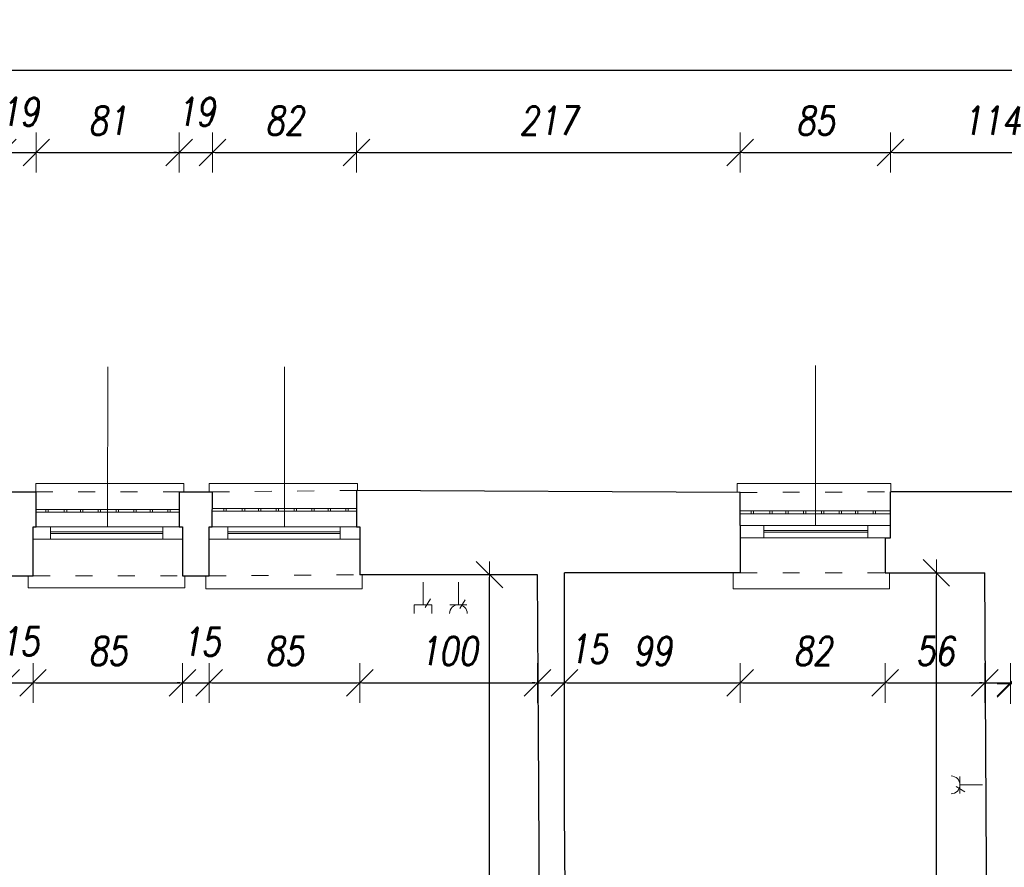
# Model space of a CAD drawing. Header units: millimetres. Extents: x -60479 to 14193, y -32440 to 949.
# Tile 55 of 68: x -19767 to -14197, y -3847 to 949. Entities that reach past the tile are written whole.
import ezdxf

# ---------------------------------------------------------------- set-up
doc = ezdxf.new("R2010")
doc.units = ezdxf.units.MM
doc.header["$LTSCALE"] = 8
doc.linetypes.add('ACAD_ISO03W100', pattern=[30, 12, -18])
doc.layers.get('Defpoints').update_dxf_attribs({"lineweight": 0})
for name, color, linetype, lineweight in [('A_DIMEN', 7, 'Continuous', 0), ('instalacje', 6, 'Continuous', 0), ('parter_dzwi i okna', 3, 'Continuous', 0), ('parter_kraty', 8, 'Continuous', 0), ('parter_parapet', 6, 'Continuous', 0), ('parter_podciąg', 2, 'ACAD_ISO03W100', 0), ('parter_rzut', 7, 'Continuous', 30), ('RZUT_wymiarowanie', 2, 'Continuous', 0), ('wymiarowanie', 4, 'Continuous', 0)]:
    doc.layers.add(name, color=color, linetype=linetype, lineweight=lineweight)
doc.styles.add('ROMANS1', font='romans.shx', dxfattribs={"width": 0.8, "oblique": 10})
doc.dimstyles.new('NARCH100', dxfattribs={"dimscale": 100, "dimtxt": 1.6, "dimasz": 0.15, "dimexe": 0, "dimexo": 0, "dimgap": 1, "dimtad": 1, "dimdec": 0, "dimlfac": 0.1, "dimrnd": 1, "dimdsep": 46, "dimtxsty": 'ROMANS1', "dimblk": 'wym', "dimcen": -1.5, "dimse1": 1, "dimse2": 1, "dimclrd": 4, "dimclre": 4, "dimclrt": 3, "dimadec": 0, "dimazin": 0, "dimtfac": 0.04, "dimtdec": 0, "dimtmove": 2, "dimatfit": 3, "dimldrblk": 'wym', "dimfxl": 0, "dimtolj": 1, "dimarcsym": 0})

# ---------------------------------------------------------------- blocks, each defined once
blk = doc.blocks.new('wym')
at = {"layer": 'A_DIMEN', "color": 4, "ltscale": 100}
for p, q in [((0, -7.5), (0, 7.5)), ((-5, -5), (5, 5)), ((-5, 0), (5, 0))]:
    blk.add_line(p, q, dxfattribs=at)
blk = doc.blocks.new('*D94')
at = {"layer": 'Defpoints', "color": 0, "transparency": 16777216}
for p in [(-19672.5, 197.8), (-19860.7, -1722.5), (-19672.5, -1722.5)]:
    blk.add_point(p, dxfattribs=at)
at = {"layer": 'RZUT_wymiarowanie', "color": 4, "lineweight": -2, "transparency": 16777216}
for p, q in [((-19875.7, 197.8), (-19890.7, 197.8)), ((-19860.7, 197.8), (-19672.5, 197.8)), ((-19657.5, 197.8), (-19642.5, 197.8))]:
    blk.add_line(p, q, dxfattribs=at)
at = {"layer": 'RZUT_wymiarowanie', "color": 4, "lineweight": -2, "transparency": 16777216, "xscale": 15, "yscale": 15, "zscale": 15}
for p, rotation in [((-19860.7, 197.8), 359.9999999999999), ((-19672.5, 197.8), 179.9999999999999)]:
    blk.add_blockref('wym', p, dxfattribs=dict(at, rotation=rotation))
at = {"layer": 'RZUT_wymiarowanie', "color": 3, "transparency": 16777216, "insert": (-19766.6, 427.8), "char_height": 160, "attachment_point": 5, "style": 'ROMANS1'}
blk.add_mtext('\\A1;19', dxfattribs=at)
blk = doc.blocks.new('*D95')
at = {"layer": 'Defpoints', "color": 0, "transparency": 16777216}
for p in [(-18864.2, 197.8), (-19672.5, -1722.5), (-18864.2, -1722.5)]:
    blk.add_point(p, dxfattribs=at)
at = {"layer": 'RZUT_wymiarowanie', "color": 4, "lineweight": -2, "transparency": 16777216}
blk.add_line((-19657.5, 197.8), (-18879.2, 197.8), dxfattribs=at)
at = {"layer": 'RZUT_wymiarowanie', "color": 4, "lineweight": -2, "transparency": 16777216, "xscale": 15, "yscale": 15, "zscale": 15, "rotation": 179.9999999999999}
blk.add_blockref('wym', (-19672.5, 197.8), dxfattribs=at)
at = {"layer": 'RZUT_wymiarowanie', "color": 4, "lineweight": -2, "transparency": 16777216, "xscale": 15, "yscale": 15, "zscale": 15}
blk.add_blockref('wym', (-18864.2, 197.8), dxfattribs=at)
at = {"layer": 'RZUT_wymiarowanie', "color": 3, "transparency": 16777216, "insert": (-19268.4, 377.8), "char_height": 160, "attachment_point": 5, "style": 'ROMANS1'}
blk.add_mtext('\\A1;81', dxfattribs=at)
blk = doc.blocks.new('*D96')
at = {"layer": 'Defpoints', "color": 0, "transparency": 16777216}
for p in [(-18676.1, 197.8), (-18864.2, -1722.5), (-18676.1, -1722.5)]:
    blk.add_point(p, dxfattribs=at)
at = {"layer": 'RZUT_wymiarowanie', "color": 4, "lineweight": -2, "transparency": 16777216}
for p, q in [((-18879.2, 197.8), (-18894.2, 197.8)), ((-18864.2, 197.8), (-18676.1, 197.8)), ((-18661.1, 197.8), (-18646.1, 197.8))]:
    blk.add_line(p, q, dxfattribs=at)
at = {"layer": 'RZUT_wymiarowanie', "color": 4, "lineweight": -2, "transparency": 16777216, "xscale": 15, "yscale": 15, "zscale": 15}
for p, rotation in [((-18864.2, 197.8), 359.9999999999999), ((-18676.1, 197.8), 179.9999999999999)]:
    blk.add_blockref('wym', p, dxfattribs=dict(at, rotation=rotation))
at = {"layer": 'RZUT_wymiarowanie', "color": 3, "transparency": 16777216, "insert": (-18770.2, 427.8), "char_height": 160, "attachment_point": 5, "style": 'ROMANS1'}
blk.add_mtext('\\A1;19', dxfattribs=at)
blk = doc.blocks.new('*D97')
at = {"layer": 'Defpoints', "color": 0, "transparency": 16777216}
for p in [(-17860.9, 197.8), (-18676.1, -1722.5), (-17860.9, -1714.5)]:
    blk.add_point(p, dxfattribs=at)
at = {"layer": 'RZUT_wymiarowanie', "color": 4, "lineweight": -2, "transparency": 16777216}
blk.add_line((-18661.1, 197.8), (-17875.9, 197.8), dxfattribs=at)
at = {"layer": 'RZUT_wymiarowanie', "color": 4, "lineweight": -2, "transparency": 16777216, "xscale": 15, "yscale": 15, "zscale": 15, "rotation": 179.9999999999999}
blk.add_blockref('wym', (-18676.1, 197.8), dxfattribs=at)
at = {"layer": 'RZUT_wymiarowanie', "color": 4, "lineweight": -2, "transparency": 16777216, "xscale": 15, "yscale": 15, "zscale": 15}
blk.add_blockref('wym', (-17860.9, 197.8), dxfattribs=at)
at = {"layer": 'RZUT_wymiarowanie', "color": 3, "transparency": 16777216, "insert": (-18268.5, 377.8), "char_height": 160, "attachment_point": 5, "style": 'ROMANS1'}
blk.add_mtext('\\A1;82', dxfattribs=at)
blk = doc.blocks.new('*D98')
at = {"layer": 'Defpoints', "color": 0, "transparency": 16777216}
for p in [(-15690.6, 197.8), (-17860.9, -1714.5), (-15690.6, -1726.1)]:
    blk.add_point(p, dxfattribs=at)
at = {"layer": 'RZUT_wymiarowanie', "color": 4, "lineweight": -2, "transparency": 16777216}
blk.add_line((-17845.9, 197.8), (-15705.6, 197.8), dxfattribs=at)
at = {"layer": 'RZUT_wymiarowanie', "color": 4, "lineweight": -2, "transparency": 16777216, "xscale": 15, "yscale": 15, "zscale": 15, "rotation": 179.9999999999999}
blk.add_blockref('wym', (-17860.9, 197.8), dxfattribs=at)
at = {"layer": 'RZUT_wymiarowanie', "color": 4, "lineweight": -2, "transparency": 16777216, "xscale": 15, "yscale": 15, "zscale": 15}
blk.add_blockref('wym', (-15690.6, 197.8), dxfattribs=at)
at = {"layer": 'RZUT_wymiarowanie', "color": 3, "transparency": 16777216, "insert": (-16775.7, 377.8), "char_height": 160, "attachment_point": 5, "style": 'ROMANS1'}
blk.add_mtext('\\A1;217', dxfattribs=at)
blk = doc.blocks.new('*D99')
at = {"layer": 'Defpoints', "color": 0, "transparency": 16777216}
for p in [(-14840.8, 197.8), (-15690.6, -1726.1), (-14840.8, -1722.1)]:
    blk.add_point(p, dxfattribs=at)
at = {"layer": 'RZUT_wymiarowanie', "color": 4, "lineweight": -2, "transparency": 16777216}
blk.add_line((-15675.6, 197.8), (-14855.8, 197.8), dxfattribs=at)
at = {"layer": 'RZUT_wymiarowanie', "color": 4, "lineweight": -2, "transparency": 16777216, "xscale": 15, "yscale": 15, "zscale": 15, "rotation": 179.9999999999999}
blk.add_blockref('wym', (-15690.6, 197.8), dxfattribs=at)
at = {"layer": 'RZUT_wymiarowanie', "color": 4, "lineweight": -2, "transparency": 16777216, "xscale": 15, "yscale": 15, "zscale": 15}
blk.add_blockref('wym', (-14840.8, 197.8), dxfattribs=at)
at = {"layer": 'RZUT_wymiarowanie', "color": 3, "transparency": 16777216, "insert": (-15265.7, 377.8), "char_height": 160, "attachment_point": 5, "style": 'ROMANS1'}
blk.add_mtext('\\A1;85', dxfattribs=at)
blk = doc.blocks.new('*D100')
at = {"layer": 'Defpoints', "color": 0, "transparency": 16777216}
for p in [(-13696.7, 197.8), (-14840.8, -1722.1), (-13696.7, -1722.1)]:
    blk.add_point(p, dxfattribs=at)
at = {"layer": 'RZUT_wymiarowanie', "color": 4, "lineweight": -2, "transparency": 16777216}
blk.add_line((-14825.8, 197.8), (-13711.7, 197.8), dxfattribs=at)
at = {"layer": 'RZUT_wymiarowanie', "color": 4, "lineweight": -2, "transparency": 16777216, "xscale": 15, "yscale": 15, "zscale": 15, "rotation": 179.9999999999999}
blk.add_blockref('wym', (-14840.8, 197.8), dxfattribs=at)
at = {"layer": 'RZUT_wymiarowanie', "color": 4, "lineweight": -2, "transparency": 16777216, "xscale": 15, "yscale": 15, "zscale": 15}
blk.add_blockref('wym', (-13696.7, 197.8), dxfattribs=at)
at = {"layer": 'RZUT_wymiarowanie', "color": 3, "transparency": 16777216, "insert": (-14268.8, 377.8), "char_height": 160, "attachment_point": 5, "style": 'ROMANS1'}
blk.add_mtext('\\A1;114', dxfattribs=at)
blk = doc.blocks.new('*D119')
at = {"layer": 'Defpoints', "color": 0, "transparency": 16777216}
for p in [(-1456.7, 664.3), (-1456.7, -1693.8), (-56027, -1738.3)]:
    blk.add_point(p, dxfattribs=at)
at = {"layer": 'RZUT_wymiarowanie', "color": 4, "lineweight": -2, "transparency": 16777216}
blk.add_line((-56012, 664.3), (-1471.7, 664.3), dxfattribs=at)
at = {"layer": 'RZUT_wymiarowanie', "color": 4, "lineweight": -2, "transparency": 16777216, "xscale": 15, "yscale": 15, "zscale": 15, "rotation": 179.9999999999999}
blk.add_blockref('wym', (-56027, 664.3), dxfattribs=at)
at = {"layer": 'RZUT_wymiarowanie', "color": 4, "lineweight": -2, "transparency": 16777216, "xscale": 15, "yscale": 15, "zscale": 15}
blk.add_blockref('wym', (-1456.7, 664.3), dxfattribs=at)
at = {"layer": 'RZUT_wymiarowanie', "color": 3, "transparency": 16777216, "insert": (-28741.9, 844.3), "char_height": 160, "attachment_point": 5, "style": 'ROMANS1'}
blk.add_mtext('\\A1;5457', dxfattribs=at)
blk = doc.blocks.new('*D337')
at = {"layer": 'Defpoints', "color": 0, "transparency": 16777216}
for p in [(-19842.2, -2198), (-19690.9, -2198), (-19690.9, -2803.5)]:
    blk.add_point(p, dxfattribs=at)
at = {"layer": 'instalacje', "color": 4, "lineweight": -2, "transparency": 16777216}
for p, q in [((-19857.2, -2803.5), (-19872.2, -2803.5)), ((-19842.2, -2803.5), (-19690.9, -2803.5)), ((-19675.9, -2803.5), (-19660.9, -2803.5))]:
    blk.add_line(p, q, dxfattribs=at)
at = {"layer": 'instalacje', "color": 4, "lineweight": -2, "transparency": 16777216, "xscale": 15, "yscale": 15, "zscale": 15}
for p, rotation in [((-19842.2, -2803.5), 359.9999999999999), ((-19690.9, -2803.5), 179.9999999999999)]:
    blk.add_blockref('wym', p, dxfattribs=dict(at, rotation=rotation))
at = {"layer": 'instalacje', "color": 3, "transparency": 16777216, "insert": (-19765.8, -2568.4), "char_height": 160, "attachment_point": 5, "style": 'ROMANS1'}
blk.add_mtext('\\A1;15', dxfattribs=at)
blk = doc.blocks.new('*D338')
at = {"layer": 'Defpoints', "color": 0, "transparency": 16777216}
for p in [(-19690.9, -2198), (-18845.8, -2198), (-18845.8, -2803.5)]:
    blk.add_point(p, dxfattribs=at)
at = {"layer": 'instalacje', "color": 4, "lineweight": -2, "transparency": 16777216}
blk.add_line((-19675.9, -2803.5), (-18860.8, -2803.5), dxfattribs=at)
at = {"layer": 'instalacje', "color": 4, "lineweight": -2, "transparency": 16777216, "xscale": 15, "yscale": 15, "zscale": 15, "rotation": 179.9999999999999}
blk.add_blockref('wym', (-19690.9, -2803.5), dxfattribs=at)
at = {"layer": 'instalacje', "color": 4, "lineweight": -2, "transparency": 16777216, "xscale": 15, "yscale": 15, "zscale": 15}
blk.add_blockref('wym', (-18845.8, -2803.5), dxfattribs=at)
at = {"layer": 'instalacje', "color": 3, "transparency": 16777216, "insert": (-19268.3, -2623.5), "char_height": 160, "attachment_point": 5, "style": 'ROMANS1'}
blk.add_mtext('\\A1;85', dxfattribs=at)
blk = doc.blocks.new('*D339')
at = {"layer": 'Defpoints', "color": 0, "transparency": 16777216}
for p in [(-18845.8, -2198), (-18694.4, -2198), (-18694.4, -2803.5)]:
    blk.add_point(p, dxfattribs=at)
at = {"layer": 'instalacje', "color": 4, "lineweight": -2, "transparency": 16777216}
for p, q in [((-18860.8, -2803.5), (-18875.8, -2803.5)), ((-18845.8, -2803.5), (-18694.4, -2803.5)), ((-18679.4, -2803.5), (-18664.4, -2803.5))]:
    blk.add_line(p, q, dxfattribs=at)
at = {"layer": 'instalacje', "color": 4, "lineweight": -2, "transparency": 16777216, "xscale": 15, "yscale": 15, "zscale": 15}
for p, rotation in [((-18845.8, -2803.5), 359.9999999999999), ((-18694.4, -2803.5), 179.9999999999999)]:
    blk.add_blockref('wym', p, dxfattribs=dict(at, rotation=rotation))
at = {"layer": 'instalacje', "color": 3, "transparency": 16777216, "insert": (-18740.5, -2571.2), "char_height": 160, "attachment_point": 5, "style": 'ROMANS1'}
blk.add_mtext('\\A1;15', dxfattribs=at)
blk = doc.blocks.new('*D340')
at = {"layer": 'Defpoints', "color": 0, "transparency": 16777216}
for p in [(-18694.4, -2198), (-17842.5, -2191.2), (-17842.5, -2803.5)]:
    blk.add_point(p, dxfattribs=at)
at = {"layer": 'instalacje', "color": 4, "lineweight": -2, "transparency": 16777216}
blk.add_line((-18679.4, -2803.5), (-17857.5, -2803.5), dxfattribs=at)
at = {"layer": 'instalacje', "color": 4, "lineweight": -2, "transparency": 16777216, "xscale": 15, "yscale": 15, "zscale": 15, "rotation": 179.9999999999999}
blk.add_blockref('wym', (-18694.4, -2803.5), dxfattribs=at)
at = {"layer": 'instalacje', "color": 4, "lineweight": -2, "transparency": 16777216, "xscale": 15, "yscale": 15, "zscale": 15}
blk.add_blockref('wym', (-17842.5, -2803.5), dxfattribs=at)
at = {"layer": 'instalacje', "color": 3, "transparency": 16777216, "insert": (-18268.5, -2623.5), "char_height": 160, "attachment_point": 5, "style": 'ROMANS1'}
blk.add_mtext('\\A1;85', dxfattribs=at)
blk = doc.blocks.new('*D341')
at = {"layer": 'Defpoints', "color": 0, "transparency": 16777216}
for p in [(-17842.5, -2191.2), (-16837.8, -2191.2), (-16837.8, -2803.5)]:
    blk.add_point(p, dxfattribs=at)
at = {"layer": 'instalacje', "color": 4, "lineweight": -2, "transparency": 16777216}
blk.add_line((-17827.5, -2803.5), (-16852.8, -2803.5), dxfattribs=at)
at = {"layer": 'instalacje', "color": 4, "lineweight": -2, "transparency": 16777216, "xscale": 15, "yscale": 15, "zscale": 15, "rotation": 179.9999999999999}
blk.add_blockref('wym', (-17842.5, -2803.5), dxfattribs=at)
at = {"layer": 'instalacje', "color": 4, "lineweight": -2, "transparency": 16777216, "xscale": 15, "yscale": 15, "zscale": 15}
blk.add_blockref('wym', (-16837.8, -2803.5), dxfattribs=at)
at = {"layer": 'instalacje', "color": 3, "transparency": 16777216, "insert": (-17340.2, -2623.5), "char_height": 160, "attachment_point": 5, "style": 'ROMANS1'}
blk.add_mtext('\\A1;100', dxfattribs=at)
blk = doc.blocks.new('*D342')
at = {"layer": 'Defpoints', "color": 0, "transparency": 16777216}
for p in [(-16837.8, -2191.2), (-16684.5, -2180.3), (-16684.5, -2803.5)]:
    blk.add_point(p, dxfattribs=at)
at = {"layer": 'instalacje', "color": 4, "lineweight": -2, "transparency": 16777216}
for p, q in [((-16852.8, -2803.5), (-16867.8, -2803.5)), ((-16837.8, -2803.5), (-16684.5, -2803.5)), ((-16669.5, -2803.5), (-16654.5, -2803.5))]:
    blk.add_line(p, q, dxfattribs=at)
at = {"layer": 'instalacje', "color": 4, "lineweight": -2, "transparency": 16777216, "xscale": 15, "yscale": 15, "zscale": 15}
for p, rotation in [((-16837.8, -2803.5), 359.9999999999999), ((-16684.5, -2803.5), 179.9999999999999)]:
    blk.add_blockref('wym', p, dxfattribs=dict(at, rotation=rotation))
at = {"layer": 'instalacje', "color": 3, "transparency": 16777216, "insert": (-16549.9, -2611.4), "char_height": 160, "attachment_point": 5, "style": 'ROMANS1'}
blk.add_mtext('\\A1;15', dxfattribs=at)
blk = doc.blocks.new('*D343')
at = {"layer": 'Defpoints', "color": 0, "transparency": 16777216}
for p in [(-16684.5, -2180.3), (-15690.6, -2180.3), (-15690.6, -2803.5)]:
    blk.add_point(p, dxfattribs=at)
at = {"layer": 'instalacje', "color": 4, "lineweight": -2, "transparency": 16777216}
blk.add_line((-16669.5, -2803.5), (-15705.6, -2803.5), dxfattribs=at)
at = {"layer": 'instalacje', "color": 4, "lineweight": -2, "transparency": 16777216, "xscale": 15, "yscale": 15, "zscale": 15, "rotation": 179.9999999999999}
blk.add_blockref('wym', (-16684.5, -2803.5), dxfattribs=at)
at = {"layer": 'instalacje', "color": 4, "lineweight": -2, "transparency": 16777216, "xscale": 15, "yscale": 15, "zscale": 15}
blk.add_blockref('wym', (-15690.6, -2803.5), dxfattribs=at)
at = {"layer": 'instalacje', "color": 3, "transparency": 16777216, "insert": (-16187.5, -2623.5), "char_height": 160, "attachment_point": 5, "style": 'ROMANS1'}
blk.add_mtext('\\A1;99', dxfattribs=at)
blk = doc.blocks.new('*D344')
at = {"layer": 'Defpoints', "color": 0, "transparency": 16777216}
for p in [(-15690.6, -2180.3), (-14870.5, -2180.6), (-14870.5, -2803.5)]:
    blk.add_point(p, dxfattribs=at)
at = {"layer": 'instalacje', "color": 4, "lineweight": -2, "transparency": 16777216}
blk.add_line((-15675.6, -2803.5), (-14885.5, -2803.5), dxfattribs=at)
at = {"layer": 'instalacje', "color": 4, "lineweight": -2, "transparency": 16777216, "xscale": 15, "yscale": 15, "zscale": 15, "rotation": 179.9999999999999}
blk.add_blockref('wym', (-15690.6, -2803.5), dxfattribs=at)
at = {"layer": 'instalacje', "color": 4, "lineweight": -2, "transparency": 16777216, "xscale": 15, "yscale": 15, "zscale": 15}
blk.add_blockref('wym', (-14870.5, -2803.5), dxfattribs=at)
at = {"layer": 'instalacje', "color": 3, "transparency": 16777216, "insert": (-15280.5, -2623.5), "char_height": 160, "attachment_point": 5, "style": 'ROMANS1'}
blk.add_mtext('\\A1;82', dxfattribs=at)
blk = doc.blocks.new('*D345')
at = {"layer": 'Defpoints', "color": 0, "transparency": 16777216}
for p in [(-14870.5, -2180.6), (-14306.6, -2180.6), (-14306.6, -2803.5)]:
    blk.add_point(p, dxfattribs=at)
at = {"layer": 'instalacje', "color": 4, "lineweight": -2, "transparency": 16777216}
blk.add_line((-14855.5, -2803.5), (-14321.6, -2803.5), dxfattribs=at)
at = {"layer": 'instalacje', "color": 4, "lineweight": -2, "transparency": 16777216, "xscale": 15, "yscale": 15, "zscale": 15, "rotation": 179.9999999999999}
blk.add_blockref('wym', (-14870.5, -2803.5), dxfattribs=at)
at = {"layer": 'instalacje', "color": 4, "lineweight": -2, "transparency": 16777216, "xscale": 15, "yscale": 15, "zscale": 15}
blk.add_blockref('wym', (-14306.6, -2803.5), dxfattribs=at)
at = {"layer": 'instalacje', "color": 3, "transparency": 16777216, "insert": (-14588.6, -2623.5), "char_height": 160, "attachment_point": 5, "style": 'ROMANS1'}
blk.add_mtext('\\A1;56', dxfattribs=at)
blk = doc.blocks.new('*D346')
at = {"layer": 'Defpoints', "color": 0, "transparency": 16777216}
for p in [(-14306.6, -2180.6), (-14162.1, -2219.9), (-14162.1, -2803.5)]:
    blk.add_point(p, dxfattribs=at)
at = {"layer": 'instalacje', "color": 4, "lineweight": -2, "transparency": 16777216}
for p, q in [((-14321.6, -2803.5), (-14336.6, -2803.5)), ((-14306.6, -2803.5), (-14162.1, -2803.5)), ((-14147.1, -2803.5), (-14132.1, -2803.5))]:
    blk.add_line(p, q, dxfattribs=at)
at = {"layer": 'instalacje', "color": 4, "lineweight": -2, "transparency": 16777216, "xscale": 15, "yscale": 15, "zscale": 15}
for p, rotation in [((-14306.6, -2803.5), 359.9999999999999), ((-14162.1, -2803.5), 179.9999999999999)]:
    blk.add_blockref('wym', p, dxfattribs=dict(at, rotation=rotation))
at = {"layer": 'instalacje', "color": 3, "transparency": 16777216, "insert": (-14044.5, -2649.8), "char_height": 160, "attachment_point": 5, "style": 'ROMANS1'}
blk.add_mtext('\\A1;14', dxfattribs=at)
blk = doc.blocks.new('*D268')
at = {"layer": 'Defpoints', "color": 0, "transparency": 16777216}
for p in [(-14162.1, -2219.9), (-13698.8, -2229.4), (-13698.8, -2808.7)]:
    blk.add_point(p, dxfattribs=at)
at = {"layer": 'instalacje', "color": 4, "lineweight": -2, "transparency": 16777216}
blk.add_line((-14147.1, -2808.7), (-13713.8, -2808.7), dxfattribs=at)
at = {"layer": 'instalacje', "color": 4, "lineweight": -2, "transparency": 16777216, "xscale": 15, "yscale": 15, "zscale": 15, "rotation": 179.9999999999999}
blk.add_blockref('wym', (-14162.1, -2808.7), dxfattribs=at)
at = {"layer": 'instalacje', "color": 4, "lineweight": -2, "transparency": 16777216, "xscale": 15, "yscale": 15, "zscale": 15}
blk.add_blockref('wym', (-13698.8, -2808.7), dxfattribs=at)
at = {"layer": 'instalacje', "color": 3, "transparency": 16777216, "insert": (-13689.1, -2600.5), "char_height": 160, "attachment_point": 5, "style": 'ROMANS1'}
blk.add_mtext('\\A1;46', dxfattribs=at)
blk = doc.blocks.new('*D678')
at = {"layer": 'Defpoints', "color": 0, "transparency": 16777216}
for p in [(-14581.3, -2180.6), (-14306.6, -2180.6), (-14275.7, -7821)]:
    blk.add_point(p, dxfattribs=at)
at = {"layer": 'instalacje', "color": 4, "lineweight": -2, "transparency": 16777216}
blk.add_line((-14581.3, -7806), (-14581.3, -2195.6), dxfattribs=at)
at = {"layer": 'instalacje', "color": 4, "lineweight": -2, "transparency": 16777216, "xscale": 15, "yscale": 15, "zscale": 15}
for p, rotation in [((-14581.3, -2180.6), 90), ((-14581.3, -7821), 270)]:
    blk.add_blockref('wym', p, dxfattribs=dict(at, rotation=rotation))
at = {"layer": 'instalacje', "color": 3, "transparency": 16777216, "insert": (-14761.3, -5000.8), "char_height": 160, "attachment_point": 5, "rotation": 90, "style": 'ROMANS1'}
blk.add_mtext('\\A1;564', dxfattribs=at)
blk = doc.blocks.new('*D686')
at = {"layer": 'Defpoints', "color": 0, "transparency": 16777216}
for p in [(-17109.1, -2191.2), (-16806, -2191.2), (-16806, -7826.3)]:
    blk.add_point(p, dxfattribs=at)
at = {"layer": 'instalacje', "color": 4, "lineweight": -2, "transparency": 16777216}
blk.add_line((-17109.1, -7811.3), (-17109.1, -2206.2), dxfattribs=at)
at = {"layer": 'instalacje', "color": 4, "lineweight": -2, "transparency": 16777216, "xscale": 15, "yscale": 15, "zscale": 15}
for p, rotation in [((-17109.1, -2191.2), 90), ((-17109.1, -7826.3), 270)]:
    blk.add_blockref('wym', p, dxfattribs=dict(at, rotation=rotation))
at = {"layer": 'instalacje', "color": 3, "transparency": 16777216, "insert": (-17289.1, -5008.8), "char_height": 160, "attachment_point": 5, "rotation": 90, "style": 'ROMANS1'}
blk.add_mtext('\\A1;564', dxfattribs=at)

msp = doc.modelspace()

# ---------------------------------------------------------------- linework, layer by layer
at = {"layer": 'instalacje'}
for points in [[(-17485.1, -2361.1), (-17485.1, -2233.1)], [(-17285.1, -2361.1), (-17285.1, -2233.1)], [(-17472.1, -2377), (-17442.2, -2327.3)], [(-17276.5, -2382.7), (-17246.6, -2333)], [(-17535.4, -2361.1), (-17434.9, -2361.1)], [(-17535.4, -2411.4), (-17535.4, -2361.1)], [(-17434.9, -2411.4), (-17434.9, -2361.1)], [(-17237.2, -2361.1), (-17333.1, -2361.1)], [(-14447.5, -3428.5), (-14447.5, -3332.6)], [(-14469.1, -3389.2), (-14419.4, -3419.1)], [(-14447.5, -3380.6), (-14319.5, -3380.6)]]:
    msp.add_lwpolyline(points, dxfattribs=at)
for centre, start, end in [((-17285.1, -2411.4), 360, 180), ((-14497.8, -3380.6), 270, 90)]:
    msp.add_arc(centre, 50.2, start, end, dxfattribs=at)
at = {"layer": 'parter_dzwi i okna'}
for points in [[(-19673.8, -1919.9), (-18864.2, -1919.7)], [(-19591.7, -1989.7), (-19591.7, -1919.7)], [(-18956.1, -1989.7), (-18956.1, -1919.7)], [(-18677.3, -1919.7), (-17860.9, -1919.7)], [(-18588.4, -1989.7), (-18588.4, -1919.7)], [(-17952.8, -1989.7), (-17952.8, -1919.7)], [(-15690.6, -1912.1), (-14840.8, -1912)], [(-15557.1, -1982.1), (-15557.1, -1912.1)], [(-15557.1, -1941.8), (-14968, -1941.8)], [(-14968, -1982.1), (-14968, -1912.1)], [(-19690.9, -1989.7), (-18845.8, -1989.7)], [(-19591.7, -1949.4), (-18956.1, -1949.4)], [(-19591.7, -1959), (-18956.1, -1959)], [(-18692.5, -1989.7), (-17842.5, -1989.7)], [(-18588.4, -1949.4), (-17952.8, -1949.4)], [(-18588.4, -1959), (-17952.8, -1959)], [(-15690.6, -1982.1), (-14870.5, -1982.1)], [(-15557.1, -1951.4), (-14968, -1951.4)]]:
    msp.add_lwpolyline(points, dxfattribs=at)
at = {"layer": 'parter_kraty'}
for points in [[(-18864.2, -1837.3), (-19673.2, -1837.3)], [(-18864.2, -1821.6), (-19673.1, -1821.6)], [(-19618.8, -1837.3), (-19618.8, -1821.6)], [(-19605.1, -1837.3), (-19605.1, -1821.6)], [(-19514.1, -1837.3), (-19514.1, -1821.6)], [(-19500.4, -1837.3), (-19500.4, -1821.6)], [(-19422.9, -1837.3), (-19422.9, -1821.6)], [(-19409.2, -1837.3), (-19409.2, -1821.6)], [(-19322.7, -1837.3), (-19322.7, -1821.6)], [(-19309, -1837.3), (-19309, -1821.6)], [(-19221.6, -1837.3), (-19221.6, -1821.6)], [(-19207.8, -1837.3), (-19207.8, -1821.6)], [(-19121.1, -1837.3), (-19121.1, -1821.6)], [(-19107.4, -1837.3), (-19107.4, -1821.6)], [(-19028.8, -1837.3), (-19028.8, -1821.6)], [(-19015, -1837.3), (-19015, -1821.6)], [(-18928.7, -1837.3), (-18928.7, -1821.6)], [(-18915, -1837.3), (-18915, -1821.6)], [(-17860.9, -1832.1), (-18676.8, -1832.1)], [(-17860.9, -1816.4), (-18676.7, -1816.4)], [(-18611.9, -1832.1), (-18611.9, -1816.4)], [(-18598.2, -1832.1), (-18598.2, -1816.4)], [(-18507.2, -1832.1), (-18507.2, -1816.4)], [(-18493.5, -1832.1), (-18493.5, -1816.4)], [(-18416, -1832.1), (-18416, -1816.4)], [(-18402.3, -1832.1), (-18402.3, -1816.4)], [(-18315.8, -1832.1), (-18315.8, -1816.4)], [(-18302.1, -1832.1), (-18302.1, -1816.4)], [(-18214.7, -1832.1), (-18214.7, -1816.4)], [(-18200.9, -1832.1), (-18200.9, -1816.4)], [(-18114.2, -1832.1), (-18114.2, -1816.4)], [(-18100.5, -1832.1), (-18100.5, -1816.4)], [(-18021.8, -1832.1), (-18021.8, -1816.4)], [(-18008.1, -1832.1), (-18008.1, -1816.4)], [(-17921.8, -1832.1), (-17921.8, -1816.4)], [(-17908.1, -1832.1), (-17908.1, -1816.4)], [(-14840.8, -1830.4), (-15690.6, -1830.4)], [(-15628.7, -1846), (-15628.7, -1830.4)], [(-15615, -1846), (-15615, -1830.4)], [(-15524, -1846), (-15524, -1830.4)], [(-15510.3, -1846), (-15510.3, -1830.4)], [(-15432.8, -1846), (-15432.8, -1830.4)], [(-15419.1, -1846), (-15419.1, -1830.4)], [(-15332.6, -1846), (-15332.6, -1830.4)], [(-15318.9, -1846), (-15318.9, -1830.4)], [(-15231.5, -1846), (-15231.5, -1830.4)], [(-15217.7, -1846), (-15217.7, -1830.4)], [(-15131, -1846), (-15131, -1830.4)], [(-15117.3, -1846), (-15117.3, -1830.4)], [(-15038.6, -1846), (-15038.6, -1830.4)], [(-15024.9, -1846), (-15024.9, -1830.4)], [(-14938.6, -1846), (-14938.6, -1830.4)], [(-14924.9, -1846), (-14924.9, -1830.4)], [(-14840.8, -1846), (-15690.6, -1846)]]:
    msp.add_lwpolyline(points, dxfattribs=at)
at = {"layer": 'parter_parapet'}
for points in [[(-19675.7, -1722.5), (-19675.7, -1674.7), (-18837.6, -1674.7), (-18837.6, -1722.5)], [(-18694.7, -1722.5), (-18694.7, -1674.7), (-17856.5, -1674.7), (-17856.5, -1714.5)], [(-15708.7, -1726.1), (-15708.7, -1674.7), (-14838.3, -1674.7), (-14838.3, -1722.5)], [(-19717.8, -2198), (-19717.8, -2265.7), (-18832.7, -2265.7), (-18833, -2198)], [(-18713.7, -2198), (-18713.7, -2270.7), (-17828.7, -2270.7), (-17828.9, -2191.2)], [(-15731.2, -2180.3), (-15731.2, -2270.7), (-14846.1, -2270.7), (-14846.4, -2180.6)]]:
    msp.add_lwpolyline(points, dxfattribs=at)
at = {"layer": 'parter_podciąg'}
for points in [[(-19675.7, -1722.5), (-18864.2, -1722.5)], [(-18676.1, -1722.5), (-17860.9, -1714.5)], [(-15690.6, -1726.1), (-14840.8, -1722.1)], [(-19690.9, -2198), (-18845.8, -2198)], [(-18694.4, -2198), (-17842.5, -2191.2)], [(-15690.6, -2180.3), (-14870.5, -2180.6)]]:
    msp.add_lwpolyline(points, dxfattribs=at)
at = {"layer": 'parter_rzut'}
for p, q in [((-15690.6, -1912.1), (-15690.6, -2129.2)), ((-16684.5, -3531.8), (-16684.5, -2180.3)), ((-16656, -7818.7), (-16684.5, -3531.8))]:
    msp.add_line(p, q, dxfattribs=at)
for points in [[(-19860.7, -1722.5), (-19860.7, -1919.7), (-19842.2, -1919.7), (-19842.2, -2198), (-19690.9, -2198), (-19690.9, -1919.7), (-19673.8, -1919.9), (-19672.5, -1722.5)], [(-19860.7, -1722.5), (-19672.5, -1722.5)], [(-18864.2, -1722.5), (-18864.2, -1919.7), (-18845.8, -1919.7), (-18845.8, -2198), (-18694.4, -2198), (-18694.4, -1919.7), (-18677.3, -1919.7), (-18676.1, -1722.5)], [(-18864.2, -1722.5), (-18676.1, -1722.5)], [(-15690.6, -1726.1), (-17860.9, -1714.5)], [(-17860.9, -1714.5), (-17860.9, -1919.7), (-17842.5, -1919.7), (-17842.5, -2191.2)], [(-15690.6, -1912.1), (-15690.6, -1726.1)], [(-14870.5, -1982.1), (-14840.8, -1982.1), (-14840.8, -1722.1)], [(-13696.7, -1722.1), (-14840.8, -1722.1)], [(-14870.5, -1982.1), (-14870.5, -2146.2)], [(-15690.6, -2129.2), (-15690.6, -2180.3), (-16684.5, -2180.3)], [(-14870.5, -2146.2), (-14870.5, -2180.6), (-14306.6, -2180.6)], [(-18553.2, -8062.3), (-18553.2, -7826.3), (-16806, -7826.3), (-16830.9, -3074.5), (-16837.8, -2191.2), (-17842.5, -2191.2)], [(-15658.4, -8054.5), (-15658.4, -7821), (-14275.7, -7821), (-14306.6, -2180.6)]]:
    msp.add_lwpolyline(points, dxfattribs=at)
at = {"layer": 'wymiarowanie'}
for points in [[(-19269, -1919.8), (-19268.5, -1014.4)], [(-18269.1, -1919.7), (-18268.6, -1014.3)], [(-15265.7, -1912), (-15265.1, -1006.6)]]:
    msp.add_lwpolyline(points, dxfattribs=at)

# ---------------------------------------------------------------- dimensions: what is measured, and where the dimension line sits
at = {"layer": 'instalacje'}
for base, p1, p2, picture, middle in [((-17109.1, -2191.2), (-16806, -7826.3), (-16806, -2191.2), '*D686', (-17289.1, -5008.8)), ((-14581.3, -2180.6), (-14275.7, -7821), (-14306.6, -2180.6), '*D678', (-14761.3, -5000.8))]:
    dim = msp.add_linear_dim(base=base, p1=p1, p2=p2, angle=90, dimstyle='NARCH100', dxfattribs=at)
    dim.commit()
    dim.dimension.update_dxf_attribs({"geometry": picture, "text_midpoint": middle})
for base, p1, p2, picture, middle in [((-19690.9, -2803.5), (-19842.2, -2198), (-19690.9, -2198), '*D337', (-19765.8, -2568.4)), ((-18694.4, -2803.5), (-18845.8, -2198), (-18694.4, -2198), '*D339', (-18740.5, -2571.2)), ((-16684.5, -2803.5), (-16837.8, -2191.2), (-16684.5, -2180.3), '*D342', (-16549.9, -2611.4)), ((-14162.1, -2803.5), (-14306.6, -2180.6), (-14162.1, -2219.9), '*D346', (-14044.5, -2649.8)), ((-13698.8, -2808.7), (-14162.1, -2219.9), (-13698.8, -2229.4), '*D268', (-13689.1, -2600.5))]:
    dim = msp.add_linear_dim(base=base, p1=p1, p2=p2, dimstyle='NARCH100', dxfattribs=at)
    dim.commit()
    dim.dimension.update_dxf_attribs({"geometry": picture, "text_midpoint": middle, "dimtype": 160})
for base, p1, p2, picture, middle in [((-18845.8, -2803.5), (-19690.9, -2198), (-18845.8, -2198), '*D338', (-19268.3, -2623.5)), ((-17842.5, -2803.5), (-18694.4, -2198), (-17842.5, -2191.2), '*D340', (-18268.5, -2623.5)), ((-16837.8, -2803.5), (-17842.5, -2191.2), (-16837.8, -2191.2), '*D341', (-17340.2, -2623.5)), ((-15690.6, -2803.5), (-16684.5, -2180.3), (-15690.6, -2180.3), '*D343', (-16187.5, -2623.5)), ((-14870.5, -2803.5), (-15690.6, -2180.3), (-14870.5, -2180.6), '*D344', (-15280.5, -2623.5)), ((-14306.6, -2803.5), (-14870.5, -2180.6), (-14306.6, -2180.6), '*D345', (-14588.6, -2623.5))]:
    dim = msp.add_linear_dim(base=base, p1=p1, p2=p2, dimstyle='NARCH100', dxfattribs=at)
    dim.commit()
    dim.dimension.update_dxf_attribs({"geometry": picture, "text_midpoint": middle})
at = {"layer": 'RZUT_wymiarowanie'}
for base, p1, p2, picture, middle in [((-1456.7, 664.3), (-56027, -1738.3), (-1456.7, -1693.8), '*D119', (-28741.9, 844.3)), ((-19672.5, 197.8), (-19860.7, -1722.5), (-19672.5, -1722.5), '*D94', (-19766.6, 427.8)), ((-18676.1, 197.8), (-18864.2, -1722.5), (-18676.1, -1722.5), '*D96', (-18770.2, 427.8)), ((-18864.2, 197.8), (-19672.5, -1722.5), (-18864.2, -1722.5), '*D95', (-19268.4, 377.8)), ((-17860.9, 197.8), (-18676.1, -1722.5), (-17860.9, -1714.5), '*D97', (-18268.5, 377.8)), ((-15690.6, 197.8), (-17860.9, -1714.5), (-15690.6, -1726.1), '*D98', (-16775.7, 377.8)), ((-14840.8, 197.8), (-15690.6, -1726.1), (-14840.8, -1722.1), '*D99', (-15265.7, 377.8)), ((-13696.7, 197.8), (-14840.8, -1722.1), (-13696.7, -1722.1), '*D100', (-14268.8, 377.8))]:
    dim = msp.add_linear_dim(base=base, p1=p1, p2=p2, dimstyle='NARCH100', dxfattribs=at)
    dim.commit()
    dim.dimension.update_dxf_attribs({"geometry": picture, "text_midpoint": middle})

doc.saveas('drawing.dxf')
